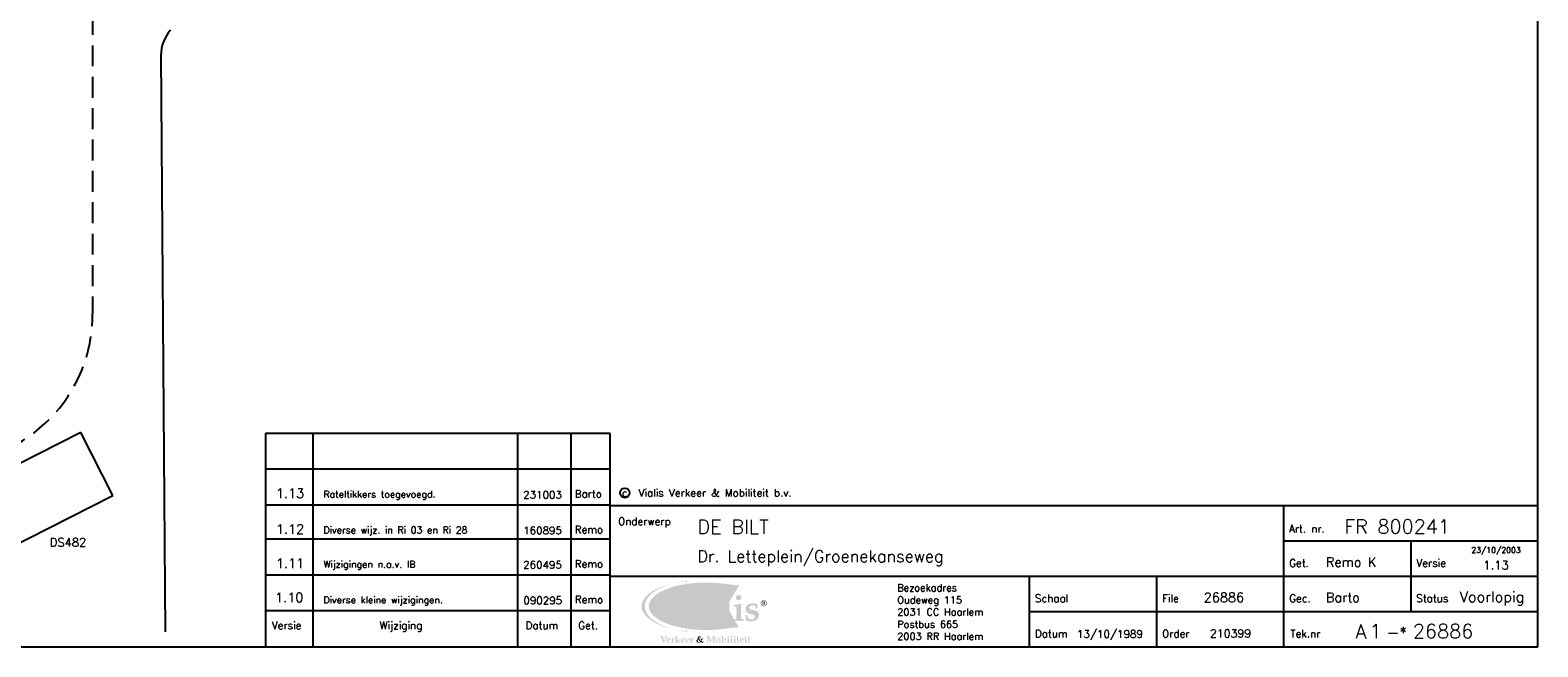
# Model space of a CAD drawing. Extents: x -230 to 591, y 318 to 892.
# Tile 5 of 7: x 271 to 591, y 318 to 449. Entities that reach past the tile are written whole.
import ezdxf
from ezdxf.enums import TextEntityAlignment as Align

# ---------------------------------------------------------------- set-up
doc = ezdxf.new("R2010")
doc.units = 0
doc.header["$LTSCALE"] = 0.35
doc.header["$MEASUREMENT"] = 0
doc.linetypes.add('DASHED', pattern=[19.05, 12.7, -6.35])
doc.layers.get('0').update_dxf_attribs({"color": 1, "linetype": 'CONTINUOUS'})
for name, color, linetype in [('01', 2, 'CONTINUOUS'), ('02', 3, 'CONTINUOUS'), ('BEL3', 51, 'DASHED'), ('DETECTIELUSSEN', 2, 'CONTINUOUS'), ('LOGO', 7, 'CONTINUOUS')]:
    doc.layers.add(name, color=color, linetype=linetype)
doc.styles.add('SIMPLEX', font='simplex.shx')

# ---------------------------------------------------------------- blocks, each defined once
blk = doc.blocks.new('S66')
at = {"color": 0, "linetype": 'ByBlock'}
for p, q in [((0, 2.5), (0, -2.5)), ((5, 2.5), (0, 2.5)), ((5, -2.5), (5, 2.5)), ((0, -2.5), (5, -2.5))]:
    blk.add_line(p, q, dxfattribs=at)
blk = doc.blocks.new('wijz')
for p, q in [((0, 45.18), (-73.22, 45.18)), ((-73.21, 45.18), (-73.21, -0.13)), ((0, 0), (0, 45.18))]:
    blk.add_line(p, q)
at = {"layer": '01'}
for p, q in [((-63.1, 0), (-63.1, 45.18)), ((-19.66, 0), (-19.66, 45.18)), ((-8.27, 0), (-8.27, 45.18)), ((-0.04, 37.59), (-73.22, 37.59)), ((-0.04, 30), (-73.22, 30)), ((-0.04, 22.71), (-73.22, 22.71)), ((-0.04, 15.12), (-73.22, 15.12)), ((-0.04, 7.53), (-73.22, 7.53))]:
    blk.add_line(p, q, dxfattribs=at)
at = {"layer": '02', "style": 'SIMPLEX'}
for s, p in [('Versie', (-71.88, 3.62)), ('Wijziging', (-48.97, 3.62)), ('Datum', (-17.97, 3.62)), ('Get.', (-6.79, 3.62))]:
    blk.add_text(s, height=1.6, dxfattribs=at).set_placement(p)
for tag, p in [('WIJZ5', (-68.01, 39.07)), ('WIJZ4', (-68.01, 31.48)), ('WIJZ3', (-68.01, 23.89)), ('WIJZ2', (-68.01, 16.61)), ('WIJZ1', (-68.17, 9.37))]:
    blk.add_attdef(tag, text='', height=2, dxfattribs=at).set_placement(p, align=Align.CENTER)
for tag, p, height in [('WIJZIGING5', (-60.91, 39.16), 1.45), ('DATUM5', (-18.5, 38.96), 1.6), ('TEK5', (-7.54, 39.16), 1.6), ('WIJZIGING4', (-60.91, 31.57), 1.45), ('DATUM4', (-18.5, 31.37), 1.6), ('TEK4', (-7.54, 31.57), 1.6), ('WIJZIGING3', (-60.91, 23.98), 1.45), ('DATUM3', (-18.5, 23.78), 1.6), ('TEK3', (-7.54, 23.98), 1.6), ('WIJZIGING2', (-60.91, 16.69), 1.45), ('DATUM2', (-18.5, 16.5), 1.6), ('TEK2', (-7.54, 16.69), 1.6), ('WIJZIGING1', (-60.91, 9.12), 1.45), ('DATUM1', (-18.45, 8.93), 1.6), ('TEK1', (-7.52, 9.12), 1.6)]:
    blk.add_attdef(tag, p, '', height=height, dxfattribs=at)
blk = doc.blocks.new('KOP')
at = {"style": 'SIMPLEX'}
blk.add_attdef('T-OMS', (-178.51, 24), '', height=3, dxfattribs=at)
at = {"layer": '01', "style": 'SIMPLEX'}
for tag, p in [('T-AUT', (-36.09, 24.08)), ('T-AFM', (-33.15, 1.85))]:
    blk.add_attdef(tag, text='', height=3, dxfattribs=at).set_placement(p, align=Align.RIGHT)
for tag, p, height in [('T-ART', (-34.07, 24.08), 3), ('T-OPM', (-178.51, 18), 2.5), ('T-NMR', (-26.54, 1.85), 3)]:
    blk.add_attdef(tag, p, '', height=height, dxfattribs=at)
at = {"layer": '02', "style": 'SIMPLEX', "flags": 1}
blk.add_attdef('T-TYP', (-193.38, 33.06), '', height=3, dxfattribs=at)
at = {"layer": '02', "style": 'SIMPLEX'}
for tag, p, height in [('T-GET', (-45, 17), 2), ('T-SCL', (-96, 9.5), 2), ('T-FNM', (-70.95, 9.5), 2), ('T-GEC', (-45, 9.5), 2), ('T-DAT', (-97.87, 1.92), 1.7), ('T-ORD', (-70.81, 2), 2)]:
    blk.add_attdef(tag, p, '', height=height, dxfattribs=at)
blk = doc.blocks.new('versie')
at = {"layer": '01', "style": 'SIMPLEX'}
blk.add_attdef('T-VNR', text='', height=1.8, dxfattribs=at).set_placement((-8.88, 16.45), align=Align.CENTER)
blk.add_attdef('T-STS', (-16.58, 9.5), '', height=2.25, dxfattribs=at)
at = {"layer": '02', "style": 'SIMPLEX'}
blk.add_attdef('T-VDT', text='', height=1.2, dxfattribs=at).set_placement((-8.88, 19.95), align=Align.CENTER)
blk = doc.blocks.new('logo')
at = {"layer": 'LOGO'}
h = blk.add_hatch(color=170, dxfattribs=at)
h.paths.add_polyline_path([(25.37, -18.89), (25.29, -18.84, -0.061343), (23.77, -19.17), (23.77, -19.45), (24, -19.45), (24.17, -19.47, -0.361866), (24.32, -19.6, -0.013325), (24.32, -23.88), (24.31, -23.97, -0.204489), (24.23, -24.1), (24.15, -24.13), (23.75, -24.17), (23.75, -24.45), (25.89, -24.45), (25.89, -24.15), (25.49, -24.11), (25.44, -24.1, -0.3502), (25.33, -23.99), (25.32, -23.9, -0.014542)])
h.paths.add_polyline_path([(27.83, -20.82), (27.74, -20.77, -0.081857), (26.22, -21.11), (26.22, -21.41), (26.48, -21.42), (26.65, -21.44, -0.361866), (26.79, -21.56, -0.024612), (26.79, -23.88), (26.78, -23.97, -0.204489), (26.71, -24.1), (26.63, -24.13), (26.22, -24.17), (26.22, -24.45), (28.37, -24.45), (28.37, -24.15), (27.97, -24.11), (27.92, -24.1, -0.3502), (27.81, -23.99), (27.79, -23.9, -0.023646)])
h.paths.add_polyline_path([(26.68, -19.54, 1), (27.84, -19.54, 1)])
h.paths.add_polyline_path([(29.62, -21.94, -0.242234), (29.59, -21.45, -0.276911), (30.1, -21.16, -0.262736), (30.88, -21.45), (30.93, -21.91), (31.23, -21.92, -0.029649), (31.3, -21.01), (31.29, -20.97, 0.159643), (29.69, -20.82, 0.28272), (28.78, -21.68, 0.217109), (28.9, -22.55, 0.184354), (29.46, -22.91), (30.07, -23.07, -0.148274), (30.58, -23.28, -0.257899), (30.68, -23.76, -0.18983), (30.37, -24.11, -0.149734), (29.72, -24.16, -0.178699), (29.12, -23.78), (29.09, -23.26), (28.79, -23.26, -0.027679), (28.73, -24.3), (28.77, -24.36, 0.142272), (30.44, -24.52, 0.237181), (31.45, -23.76, 0.21006), (31.46, -22.77, 0.198773), (31.04, -22.37, 0.077298), (30.76, -22.28), (29.85, -22.09, -0.132448)])
h.paths.add_polyline_path([(22.92, -21.9, 0.17208), (22.7, -21.19, 0.200406), (21.75, -20.8, 0.081145), (21.23, -20.83), (21.02, -20.92), (20.7, -21.1), (20.34, -21.33), (20.31, -21.82), (20.57, -21.88), (20.73, -21.5, -0.24395), (21.64, -21.49, -0.263091), (21.98, -22.3, 0.062994), (20.39, -22.76, 0.212641), (19.99, -23.33, 0.150672), (20.06, -24.09, 0.298823), (20.75, -24.54, 0.075715), (21.17, -24.51), (21.98, -23.91), (21.95, -24.41), (21.98, -24.45, -0.041952), (23.37, -24.45), (23.37, -24.15), (23.05, -24.11, -0.364403), (22.92, -24, -0.024385)])
h.paths.add_polyline_path([(21.98, -23.54, -0.155275), (21.59, -23.84, -0.220324), (21.13, -23.83, -0.282623), (20.92, -23.32, -0.206313), (21.1, -22.94, -0.091022), (21.98, -22.63)], flags=16)
h.paths.add_polyline_path([(19.26, -20.82), (19.17, -20.77, -0.081857), (17.65, -21.11), (17.65, -21.41), (17.9, -21.42), (18.08, -21.44, -0.361866), (18.22, -21.56, -0.024612), (18.22, -23.88), (18.21, -23.97, -0.204489), (18.13, -24.1), (18.05, -24.13), (17.65, -24.17), (17.65, -24.45), (19.79, -24.45), (19.79, -24.15), (19.39, -24.11), (19.34, -24.1, -0.3502), (19.23, -23.99), (19.22, -23.9, -0.023646)])
h.paths.add_polyline_path([(18.11, -19.54, 1), (19.27, -19.54, 1)])
h.paths.add_polyline_path([(14.19, -19.9, -0.014422), (14.13, -19.72, -0.419965), (14.22, -19.53, -0.059907), (14.73, -19.48), (14.73, -19.14, -0.024727), (12.27, -19.14), (12.27, -19.48, -0.083014), (12.74, -19.54, -0.099967), (13.03, -20.01), (14.9, -24.48), (15.48, -24.48), (17.37, -19.9), (17.52, -19.62, -0.258045), (17.65, -19.53), (17.79, -19.5), (18, -19.48), (18, -19.14, -0.03401), (16.22, -19.14), (16.22, -19.48), (16.7, -19.51, -0.268993), (16.83, -19.57, -0.14955), (16.84, -19.76), (16.73, -20.1), (15.52, -23.19)])
edge = h.paths.add_edge_path()
edge.add_ellipse((19.55, -21.38), major_axis=(-12.22, 0), ratio=0.461748, start_angle=-59.2557, end_angle=59.2908, ccw=False)
edge.add_ellipse((18.88, -21.38), major_axis=(-12.22, 0), ratio=0.445911, start_angle=297.1255, end_angle=422.9083)
h = blk.add_hatch(color=104, dxfattribs=at)
edge = h.paths.add_edge_path()
edge.add_ellipse((20.38, -21.38), major_axis=(-12.22, 0), ratio=0.412676, start_angle=241.5392, end_angle=477.5307)
edge.add_ellipse((28.23, -21.4), major_axis=(-11.5, 0), ratio=0.39376, start_angle=69.3775, end_angle=78.9653, ccw=False)
edge.add_ellipse((20.36, -21.37), major_axis=(-11.5, 0), ratio=0.39376, start_angle=-110.6225, end_angle=109.3829, ccw=False)
edge.add_ellipse((28.23, -21.4), major_axis=(-11.5, 0), ratio=0.39376, start_angle=280.1408, end_angle=289.3829, ccw=False)
h = blk.add_hatch(color=170, dxfattribs=at)
h.paths.add_polyline_path([(33.26, -20.74, 1), (31.96, -20.74, 1)])
h.paths.add_polyline_path([(32.04, -20.74, -1), (33.18, -20.74, -1)], flags=16)
h.paths.add_polyline_path([(32.39, -20.42, 0.383253), (32.35, -20.39), (32.32, -20.39), (32.32, -20.35), (32.66, -20.35, -0.163969), (32.82, -20.4, -0.185213), (32.87, -20.49, -0.156584), (32.85, -20.62, -0.219176), (32.77, -20.69, 0.027571), (32.7, -20.71, -0.118665), (32.76, -20.75, -0.100038), (32.81, -20.82), (32.87, -20.94, -0.024961), (32.9, -20.99, 0.322101), (32.93, -21), (32.95, -21), (32.95, -21.05), (32.83, -21.05, -0.320971), (32.76, -21.01), (32.71, -20.91), (32.66, -20.8, 0.110576), (32.62, -20.75, 0.159644), (32.59, -20.74), (32.52, -20.74), (32.52, -20.95, 0.114944), (32.53, -20.99, 0.271334), (32.55, -21), (32.6, -21.01), (32.6, -21.05), (32.31, -21.05), (32.31, -21.01), (32.37, -21.01, 0.374085), (32.39, -20.98)], flags=0)
h.paths.add_polyline_path([(32.52, -20.69), (32.52, -20.44, -0.11922), (32.53, -20.42, -0.249713), (32.56, -20.4), (32.62, -20.4, -0.083932), (32.67, -20.41, -0.207045), (32.73, -20.47, -0.10733), (32.74, -20.55, -0.178552), (32.7, -20.64, -0.204225), (32.6, -20.69)], flags=0)
h = blk.add_hatch(color=170, dxfattribs=at)
h.paths.add_polyline_path([(11.95, -27.86, -0.275623), (12.03, -27.81), (12.08, -27.81), (12.08, -27.72, -0.036082), (11.64, -27.72), (11.64, -27.81), (11.71, -27.81, -0.055942), (11.77, -27.81, -0.231703), (11.79, -27.83, -0.167579), (11.79, -27.89), (11.45, -28.76), (11.09, -27.87, -0.358233), (11.1, -27.83, -0.166942), (11.15, -27.81), (11.24, -27.81), (11.24, -27.72, -0.033394), (10.62, -27.71), (10.62, -27.81), (10.68, -27.81, -0.169229), (10.74, -27.83, -0.113105), (10.77, -27.87), (11.29, -29.1), (11.44, -29.1)])
h.paths.add_polyline_path([(12.25, -28.64, 0.001256), (12.52, -28.63, 0.064639), (12.83, -28.6, 0.323092), (12.84, -28.58), (12.83, -28.44, 0.186379), (12.73, -28.23, 0.172825), (12.52, -28.14, 0.138245), (12.31, -28.17, 0.048055), (12.11, -28.28, 0.189585), (12.03, -28.39, 0.078132), (11.99, -28.62, 0.145427), (12.04, -28.89, 0.277065), (12.41, -29.12, 0.164249), (12.76, -29.04, 0.145745), (12.78, -29.02), (12.81, -28.94, 0.269924), (12.8, -28.92), (12.79, -28.91, 0.316949), (12.78, -28.91, -0.180711), (12.53, -28.97, -0.213335), (12.34, -28.87, -0.213606)])
h.paths.add_polyline_path([(12.24, -28.52, -0.09999), (12.26, -28.36, -0.195655), (12.35, -28.26, -0.213041), (12.48, -28.26, -0.188862), (12.55, -28.35, -0.097186), (12.57, -28.52, -0.385846), (12.57, -28.53, -0.039683), (12.25, -28.53, -0.404532)], flags=16)
h.paths.add_polyline_path([(13.35, -28.5, -0.1213), (13.36, -28.45, -0.195948), (13.45, -28.37, -0.148537), (13.55, -28.37, -0.221565), (13.63, -28.43), (13.67, -28.42), (13.68, -28.14), (13.58, -28.14, 0.216984), (13.51, -28.17, 0.020905), (13.46, -28.22), (13.35, -28.34), (13.35, -28.15), (13.32, -28.14, -0.064508), (12.96, -28.23), (12.96, -28.31), (13.06, -28.31, -0.428126), (13.1, -28.35), (13.1, -28.95, -0.42156), (13.05, -29), (12.97, -29.01), (12.97, -29.09, -0.014262), (13.53, -29.09), (13.53, -29.01), (13.41, -29, -0.183172), (13.37, -28.98, -0.204487), (13.36, -28.93)])
h.paths.add_polyline_path([(14.39, -28.5), (14.58, -28.34), (14.67, -28.27, -0.144634), (14.75, -28.24), (14.83, -28.24), (14.83, -28.16), (14.52, -28.16), (14.52, -28.22), (14.16, -28.56, -0.630854), (14.14, -28.55), (14.15, -27.87), (14.15, -27.65), (14.13, -27.64, -0.066328), (13.75, -27.72), (13.75, -27.8), (13.81, -27.8, -0.052817), (13.85, -27.8, -0.371888), (13.9, -27.86), (13.9, -28.87, -0.020858), (13.89, -28.95, -0.365146), (13.85, -29), (13.75, -29.01), (13.75, -29.09, -0.022714), (14.3, -29.09), (14.3, -29.01), (14.19, -29, -0.159634), (14.17, -28.99, -0.250193), (14.15, -28.95), (14.15, -28.83), (14.14, -28.64, -0.65458), (14.16, -28.62, -0.062226), (14.18, -28.64), (14.48, -28.99), (14.55, -29.09), (14.89, -29.09), (14.89, -29.01, -0.194273), (14.81, -28.98), (14.75, -28.91)])
h.paths.add_polyline_path([(15.26, -28.64, 0.001256), (15.53, -28.63, 0.064639), (15.84, -28.6, 0.323092), (15.85, -28.58), (15.84, -28.44, 0.186379), (15.75, -28.23, 0.172825), (15.53, -28.14, 0.138245), (15.33, -28.17, 0.048055), (15.13, -28.29, 0.189585), (15.05, -28.39, 0.078132), (15.01, -28.62, 0.145427), (15.06, -28.89, 0.277065), (15.42, -29.12, 0.164249), (15.77, -29.04, 0.145745), (15.79, -29.02), (15.82, -28.94, 0.269924), (15.82, -28.93), (15.8, -28.91, 0.316949), (15.8, -28.91, -0.180711), (15.54, -28.97, -0.213335), (15.35, -28.88, -0.213606)])
h.paths.add_polyline_path([(15.26, -28.53, -0.404532), (15.25, -28.52, -0.09999), (15.28, -28.36, -0.195655), (15.36, -28.27, -0.213041), (15.49, -28.26, -0.188862), (15.57, -28.35, -0.097186), (15.59, -28.52, -0.385846), (15.58, -28.53, -0.039683)], flags=16)
h.paths.add_polyline_path([(16.36, -28.88, -0.213606), (16.27, -28.64, 0.001256), (16.54, -28.63, 0.064639), (16.85, -28.6, 0.323092), (16.86, -28.58), (16.85, -28.44, 0.186379), (16.75, -28.23, 0.172825), (16.53, -28.14, 0.138245), (16.33, -28.17, 0.048055), (16.13, -28.29, 0.189585), (16.05, -28.39, 0.078132), (16.01, -28.62, 0.145427), (16.06, -28.89, 0.277065), (16.42, -29.12, 0.164249), (16.78, -29.04, 0.145745), (16.79, -29.02), (16.82, -28.94, 0.269924), (16.82, -28.93), (16.81, -28.91, 0.316949), (16.8, -28.91, -0.180711), (16.54, -28.97, -0.213335)])
h.paths.add_polyline_path([(16.26, -28.52, -0.09999), (16.28, -28.36, -0.195655), (16.36, -28.27, -0.213041), (16.49, -28.26, -0.188862), (16.57, -28.35, -0.097186), (16.59, -28.52, -0.385846), (16.58, -28.53, -0.039683), (16.26, -28.53, -0.404532)], flags=16)
h.paths.add_polyline_path([(17.37, -28.5, -0.1213), (17.38, -28.45, -0.195948), (17.47, -28.37, -0.148537), (17.57, -28.37, -0.221565), (17.64, -28.43), (17.69, -28.42), (17.69, -28.14), (17.6, -28.13, 0.216984), (17.52, -28.17, 0.020905), (17.47, -28.22), (17.37, -28.34), (17.37, -28.15), (17.33, -28.14, -0.064508), (16.97, -28.22), (16.97, -28.3), (17.07, -28.31, -0.428126), (17.11, -28.35), (17.11, -28.95, -0.42156), (17.06, -29), (16.98, -29), (16.98, -29.09, -0.014262), (17.55, -29.08), (17.55, -29.01), (17.42, -29, -0.183172), (17.39, -28.98, -0.204487), (17.37, -28.93)])
h = blk.add_hatch(color=170, dxfattribs=at)
h.paths.add_polyline_path([(18.85, -28.29, 0.054692), (19.03, -28.17, 0.171224), (19.16, -27.96, 0.158518), (19.15, -27.8, 0.213), (19.05, -27.71, 0.082178), (18.93, -27.69, 0.102544), (18.81, -27.71, 0.080993), (18.73, -27.76, 0.022507), (18.6, -27.91, 0.201722), (18.55, -28.04, 0.010851), (18.55, -28.11, 0.077278), (18.58, -28.23, 0.037467), (18.61, -28.33, -0.009917), (18.58, -28.34, 0.081546), (18.39, -28.48, 0.120386), (18.32, -28.6, 0.1199), (18.31, -28.81, 0.13541), (18.39, -28.97, 0.100485), (18.54, -29.08, 0.014652), (18.57, -29.09, 0.173766), (19.03, -29.07, 0.047549), (19.18, -28.98, 0.015766), (19.28, -29.05, 0.102769), (19.47, -29.12, 0.132191), (19.67, -29.09, -0.058971), (19.85, -28.9), (19.82, -28.84), (19.72, -28.9, -0.141344), (19.6, -28.91, -0.081506), (19.35, -28.82, 0.035217), (19.43, -28.71, 0.078285), (19.48, -28.58, 0.118944), (19.48, -28.42, -0.029335), (19.76, -28.44, -0.048287), (19.81, -28.28, -0.010867), (19.65, -28.29, -0.032309), (19.17, -28.28, -0.010063), (19.11, -28.42, -0.017223), (19.29, -28.43, -0.115516), (19.32, -28.53, -0.071354), (19.32, -28.64, -0.074259), (19.3, -28.7, -0.034992), (19.26, -28.76, -0.026305), (19.2, -28.71, -0.055653), (18.88, -28.33, -0.014765)])
h.paths.add_polyline_path([(18.81, -28.22, -0.053851), (18.75, -28.05, -0.158117), (18.75, -27.9, -0.247038), (18.83, -27.82, -0.197283), (18.93, -27.83, -0.196126), (18.98, -27.89, -0.094868), (18.99, -27.98, -0.12671), (18.96, -28.06, -0.026092), (18.91, -28.13, -0.040106)], flags=16)
h.paths.add_polyline_path([(18.65, -28.41, 0.036641), (18.71, -28.49, 0.073776), (19.02, -28.86, 0.011559), (19.09, -28.92, -0.049014), (19, -28.96, -0.129977), (18.83, -28.97, -0.170129), (18.64, -28.86, -0.102892), (18.55, -28.69, -0.178356), (18.56, -28.5, -0.103941), (18.6, -28.45, -0.014381)], flags=16)
h = blk.add_hatch(color=170, dxfattribs=at)
h.paths.add_polyline_path([(21.87, -27.99), (21.87, -28.64), (21.87, -28.9, -0.053385), (21.86, -28.95, -0.334077), (21.81, -28.99), (21.7, -29), (21.7, -29.09, -0.027391), (22.33, -29.09), (22.33, -29), (22.21, -28.99, -0.401378), (22.16, -28.94), (22.15, -28.8), (22.16, -28.16), (22.16, -27.87, -0.330867), (22.19, -27.82, -0.108883), (22.26, -27.8), (22.33, -27.8), (22.33, -27.71, -0.035923), (21.87, -27.71), (21.41, -28.68, -0.642777), (21.39, -28.68), (20.93, -27.71, -0.03281), (20.45, -27.71), (20.45, -27.8), (20.56, -27.81, -0.375321), (20.62, -27.86), (20.62, -28.03), (20.62, -28.74), (20.62, -28.94, -0.349803), (20.56, -28.99), (20.45, -29), (20.45, -29.09, -0.03688), (20.91, -29.09), (20.91, -29), (20.81, -28.99, -0.377616), (20.75, -28.93), (20.74, -28.76), (20.74, -27.99), (21.28, -29.11), (21.34, -29.11)])
h.paths.add_polyline_path([(23.43, -28.63, 0.090259), (23.4, -28.39, 0.160178), (23.27, -28.21, 0.13918), (23.05, -28.13, 0.119196), (22.73, -28.17, 0.191579), (22.54, -28.34, 0.090504), (22.47, -28.59, 0.095763), (22.5, -28.82, 0.131959), (22.62, -29.02, 0.183952), (22.86, -29.11, 0.149091), (23.2, -29.06, 0.182539), (23.38, -28.87, 0.087876)])
h.paths.add_polyline_path([(22.76, -28.43, -0.105068), (22.8, -28.3, -0.21019), (22.89, -28.23, -0.142474), (23, -28.23, -0.185702), (23.09, -28.3, -0.062634), (23.13, -28.43, -0.064601), (23.16, -28.74, -0.047411), (23.13, -28.9, -0.271336), (23.02, -29.01, -0.107725), (22.92, -29.01, -0.195251), (22.84, -28.96, -0.132248), (22.76, -28.76, -0.067282)], flags=16)
h.paths.add_polyline_path([(24.6, -28.35, 0.134707), (24.47, -28.19, 0.163681), (24.28, -28.14, 0.056402), (24.15, -28.16, 0.095964), (24.07, -28.2), (23.94, -28.31), (23.94, -27.89), (23.95, -27.65), (23.92, -27.64, -0.078316), (23.54, -27.73), (23.54, -27.8), (23.64, -27.81, -0.332859), (23.68, -27.84), (23.69, -27.9), (23.7, -28.14), (23.7, -28.64), (23.68, -29.1), (23.73, -29.11), (23.81, -29.04, 0.115705), (24.01, -29.11, 0.154533), (24.22, -29.08, 0.017333), (24.42, -28.95, 0.149764), (24.56, -28.79, 0.079705), (24.63, -28.58, 0.139964)])
h.paths.add_polyline_path([(23.94, -28.42, -0.170706), (24.05, -28.34, -0.137636), (24.21, -28.33, -0.245661), (24.34, -28.45, -0.06068), (24.38, -28.58, -0.137104), (24.34, -28.85, -0.193443), (24.23, -28.96, -0.169867), (24.08, -28.97, -0.178), (23.94, -28.87)], flags=16)
h.paths.add_polyline_path([(25.2, -28.41, -0.028361), (25.22, -28.15), (25.19, -28.13, -0.087889), (24.8, -28.22), (24.8, -28.3), (24.9, -28.3, -0.391154), (24.95, -28.34), (24.96, -28.43), (24.96, -28.74), (24.95, -28.96, -0.394506), (24.9, -29), (24.8, -29.01), (24.8, -29.09, -0.029059), (25.36, -29.08), (25.36, -29.01), (25.27, -29, -0.02719), (25.24, -29, -0.353176), (25.21, -28.96, -0.024567), (25.21, -28.86)])
h.paths.add_polyline_path([(25.86, -28, -0.024984), (25.88, -27.65), (25.85, -27.64, -0.072772), (25.46, -27.72), (25.46, -27.79), (25.56, -27.8, -0.332048), (25.6, -27.83), (25.61, -27.95), (25.61, -28.75), (25.6, -28.96, -0.416455), (25.56, -29), (25.46, -29.01), (25.46, -29.09, -0.027362), (26.02, -29.09), (26.02, -29.01), (25.91, -29, -0.27656), (25.88, -28.98, -0.098915), (25.87, -28.94, 0.004364), (25.86, -28.8)])
h.paths.add_polyline_path([(26.55, -28.41, -0.028361), (26.56, -28.15), (26.54, -28.14, -0.087889), (26.15, -28.22), (26.15, -28.3), (26.25, -28.31, -0.391154), (26.29, -28.34), (26.3, -28.43), (26.3, -28.74), (26.29, -28.96, -0.394506), (26.24, -29.01), (26.14, -29.01), (26.14, -29.09, -0.029059), (26.7, -29.09), (26.7, -29.01), (26.61, -29, -0.02719), (26.58, -29, -0.353176), (26.55, -28.97, -0.024567), (26.55, -28.87)])
h.paths.add_polyline_path([(27.16, -28.34), (27.37, -28.34, -0.0198), (27.38, -28.2, -0.043572), (27.16, -28.21, -0.037456), (27.18, -27.82), (27.15, -27.8, -0.06245), (26.91, -27.91), (26.91, -28.21), (26.78, -28.3), (26.78, -28.34), (26.91, -28.34), (26.91, -28.77), (26.91, -28.92, 0.173831), (26.94, -29.01, 0.153479), (27.05, -29.09, 0.084304), (27.2, -29.11, 0.171033), (27.31, -29.05), (27.39, -28.97), (27.37, -28.93, -0.081652), (27.24, -28.94, -0.114932), (27.2, -28.92, -0.229709), (27.16, -28.83), (27.15, -28.72)])
h.paths.add_polyline_path([(27.76, -28.64, 0.001256), (28.03, -28.63, 0.064639), (28.34, -28.6, 0.323092), (28.35, -28.58), (28.34, -28.44, 0.186379), (28.24, -28.23, 0.172825), (28.03, -28.14, 0.138245), (27.82, -28.17, 0.048055), (27.62, -28.29, 0.189585), (27.54, -28.39, 0.078132), (27.5, -28.62, 0.145427), (27.55, -28.89, 0.277065), (27.91, -29.12, 0.164249), (28.27, -29.04, 0.145745), (28.28, -29.02), (28.32, -28.94, 0.269924), (28.31, -28.93), (28.3, -28.91, 0.316949), (28.29, -28.91, -0.180711), (28.04, -28.97, -0.213335), (27.85, -28.88, -0.213606)])
h.paths.add_polyline_path([(27.75, -28.52, -0.09999), (27.77, -28.36, -0.195655), (27.85, -28.27, -0.213041), (27.98, -28.26, -0.188862), (28.06, -28.35, -0.097186), (28.08, -28.52, -0.385846), (28.08, -28.53, -0.039683), (27.75, -28.53, -0.404532)], flags=16)
h.paths.add_polyline_path([(28.88, -28.41, -0.028361), (28.9, -28.15), (28.87, -28.14, -0.087889), (28.48, -28.22), (28.48, -28.3), (28.58, -28.31, -0.391154), (28.63, -28.34), (28.63, -28.43), (28.64, -28.74), (28.63, -28.96, -0.394506), (28.58, -29.01), (28.48, -29.01), (28.48, -29.09, -0.029059), (29.04, -29.09), (29.04, -29.01), (28.95, -29, -0.02719), (28.92, -29, -0.353176), (28.89, -28.97, -0.024567), (28.88, -28.87)])
h.paths.add_polyline_path([(29.5, -28.34), (29.71, -28.34, -0.0198), (29.73, -28.2, -0.043572), (29.5, -28.21, -0.037456), (29.53, -27.82), (29.49, -27.8, -0.06245), (29.25, -27.91), (29.26, -28.21), (29.13, -28.3), (29.13, -28.34), (29.26, -28.34), (29.25, -28.77), (29.26, -28.92, 0.173831), (29.28, -29.01, 0.153479), (29.39, -29.09, 0.084304), (29.54, -29.11, 0.171033), (29.65, -29.05), (29.74, -28.97), (29.72, -28.93, -0.081652), (29.59, -28.94, -0.114932), (29.54, -28.92, -0.229709), (29.5, -28.83), (29.5, -28.72)])
h.paths.add_polyline_path([(28.6, -27.82, 1), (28.9, -27.82, 1)])
h.paths.add_polyline_path([(26.57, -27.82, 1), (26.27, -27.82, 1)])
h.paths.add_polyline_path([(25.22, -27.82, 1), (24.92, -27.82, 1)])
at = {"layer": 'LOGO', "color": 82}
blk.add_circle((3.09, 2.71), 1.02, dxfattribs=at)
at = {"layer": 'LOGO', "color": 82, "style": 'SIMPLEX'}
blk.add_text('c', height=1.5, dxfattribs=at).set_placement((3.09, 2.71), align=Align.MIDDLE)
blk.add_text('Vialis Verkeer & Mobiliteit b.v.', height=1.6, dxfattribs=at).set_placement((6.03, 2.71), align=Align.MIDDLE_LEFT)
for s, p in [('Oudeweg 115', (60.97, -20.79)), ('Bezoekadres', (60.97, -18.21)), ('2031 CC Haarlem', (60.97, -23.37)), ('Postbus 665', (60.97, -25.95)), ('2003 RR Haarlem', (60.97, -28.53))]:
    blk.add_text(s, height=1.5046, dxfattribs=at).set_placement(p)

msp = doc.modelspace()

# ---------------------------------------------------------------- linework, layer by layer
for p, q in [((590.73, 317.63), (590.73, 891.63)), ((298.31, 443.28), (299.2, 320.85)), ((393.73, 347.63), (590.73, 347.63)), ((536.73, 347.63), (536.73, 317.63)), ((536.73, 340.13), (590.73, 340.13)), ((563.73, 340.13), (563.73, 325.13)), ((393.73, 332.63), (590.73, 332.63)), ((482.73, 332.63), (482.73, 317.63)), ((509.73, 332.63), (509.73, 317.63)), ((482.73, 325.13), (590.73, 325.13)), ((-230.27, 317.63), (590.73, 317.63)), ((320.52, 317.63), (590.73, 317.63))]:
    msp.add_line(p, q)
msp.add_arc((306.31, 443.34), 8, 138.4637, 180.416)
at = {"layer": 'BEL3'}
msp.add_line((283.73, 505.41), (283.79, 388.41), dxfattribs=at)
msp.add_arc((252.11, 388.29), 31.69, 270.9938, 0.2031, dxfattribs=at)

# ---------------------------------------------------------------- block references
for name, p, values in [('wijz', (393.73, 317.76), {'WIJZIGING1': 'Diverse kleine wijzigingen.', 'WIJZ1': '1.10', 'DATUM1': '090295', 'TEK1': 'Remo', 'WIJZIGING2': 'Wijzigingen n.a.v. IB', 'WIJZ2': '1.11', 'DATUM2': '260495', 'TEK2': 'Remo', 'WIJZIGING3': 'Diverse wijz. in Ri 03 en Ri 28', 'WIJZ3': '1.12', 'DATUM3': '160895', 'TEK3': 'Remo', 'WIJZIGING4': 'Rateltikkers toegevoegd.', 'WIJZ4': '1.13', 'DATUM4': '231003', 'TEK4': 'Barto'}), ('versie', (590.73, 317.63), {'T-STS': 'Voorlopig', 'T-VNR': '1.13', 'T-VDT': '23/10/2003'})]:
    msp.add_blockref(name, p).add_auto_attribs(values)
msp.add_blockref('logo', (393.73, 347.63))
ref = msp.add_blockref('KOP', (590.73, 317.63))
ref.add_attrib('T-OMS', 'DE BILT', (412.23, 341.63), dxfattribs={"height": 3, "style": 'SIMPLEX'})
ref.add_attrib('T-OPM', 'Dr. Letteplein/Groenekanseweg', (412.23, 335.63), dxfattribs={"layer": '01', "height": 2.5, "style": 'SIMPLEX'})
ref.add_attrib('T-AUT', 'FR', dxfattribs={"layer": '01', "height": 3, "style": 'SIMPLEX'}).set_placement((554.64, 341.71), align=Align.RIGHT)
ref.add_attrib('T-ART', '800241', (556.66, 341.71), dxfattribs={"layer": '01', "height": 3, "style": 'SIMPLEX'})
ref.add_attrib('T-AFM', '1', dxfattribs={"layer": '01', "height": 3, "style": 'SIMPLEX'}).set_placement((557.58, 319.48), align=Align.RIGHT)
ref.add_attrib('T-NMR', '26886', (564.19, 319.48), dxfattribs={"layer": '01', "height": 3, "style": 'SIMPLEX'})
ref.add_attrib('T-FNM', '26886', (519.78, 327.13), dxfattribs={"layer": '02', "height": 2, "style": 'SIMPLEX'})
ref.add_attrib('T-ORD', ' 210399', (519.93, 319.63), dxfattribs={"layer": '02', "height": 1.7, "style": 'SIMPLEX'})
ref.add_attrib('T-DAT', '13/10/1989', (492.86, 319.55), dxfattribs={"layer": '02', "height": 1.6, "style": 'SIMPLEX'})
ref.add_attrib('T-GET', 'Remo K', (545.73, 334.63), dxfattribs={"layer": '02', "height": 2, "style": 'SIMPLEX'})
ref.add_attrib('T-GEC', 'Barto', (545.73, 327.13), dxfattribs={"layer": '02', "height": 2, "style": 'SIMPLEX'})
at = {"layer": 'DETECTIELUSSEN', "xscale": 5, "yscale": 3, "zscale": 5, "rotation": 26.86668279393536}
msp.add_blockref('S66', (262.38, 345.15), dxfattribs=at)

# ---------------------------------------------------------------- texts
at = {"layer": '01', "style": 'SIMPLEX'}
msp.add_text('A', height=3, dxfattribs=at).set_placement((554.3, 319.39), align=Align.RIGHT)
msp.add_text('-*', height=2.4, dxfattribs=at).set_placement((558.63, 319.51))
at = {"layer": '02', "style": 'SIMPLEX'}
for s, height, p in [('Onderwerp', 1.6, (395.39, 343.49)), ('Art. nr.', 1.6, (537.89, 341.92)), ('DS482', 1.8, (274.68, 338.94)), ('Get.', 1.6, (537.93, 334.63)), ('Versie', 1.6, (564.93, 334.63)), ('Schaal', 1.6, (483.93, 327.13)), ('File', 1.6, (510.93, 327.13)), ('Gec.', 1.6, (537.93, 327.13)), ('Status', 1.6, (564.93, 327.13)), ('Datum', 1.6, (483.93, 319.63)), ('Order', 1.6, (510.93, 319.63)), ('Tek.nr', 1.6, (538.17, 319.64))]:
    msp.add_text(s, height=height, dxfattribs=at).set_placement(p)

doc.saveas('drawing.dxf')
